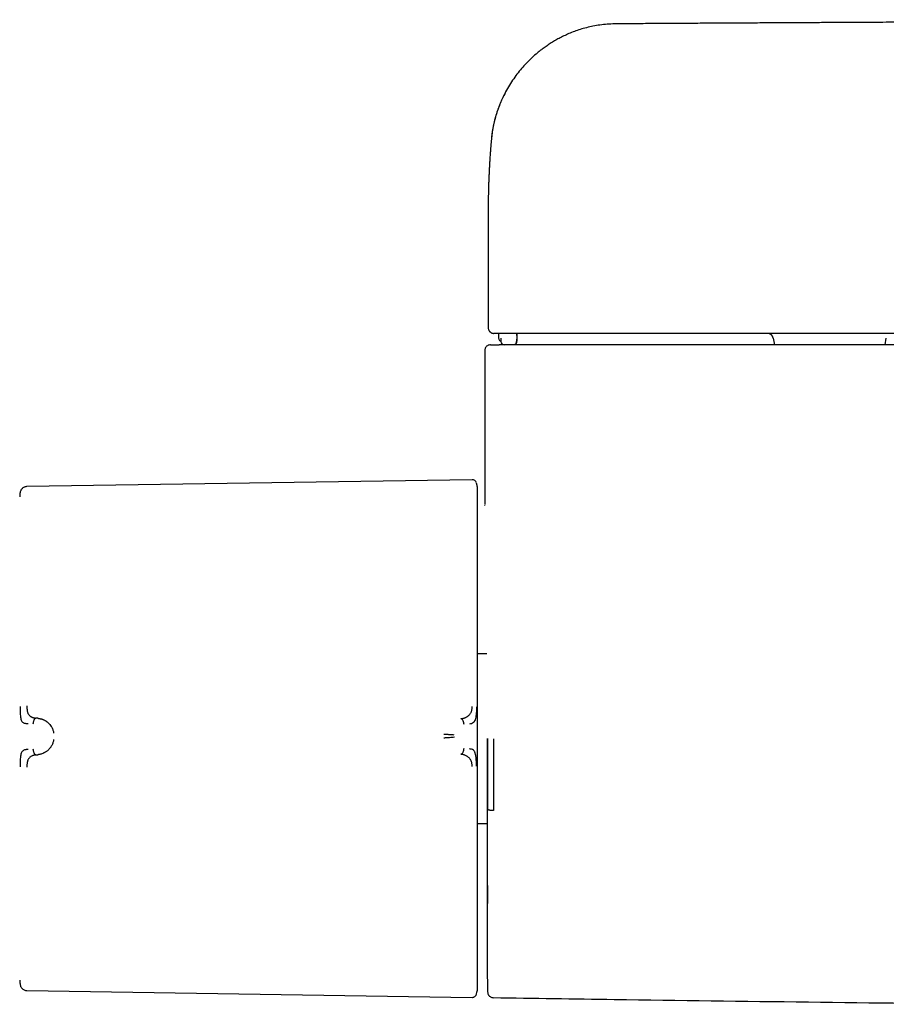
# Model space of a CAD drawing. Header units: millimetres. Extents: x 8 to 1762, y 12 to 2705.
# Tile 6 of 115: x 724 to 800, y 1303 to 1390. Entities that reach past the tile are written whole.
import ezdxf

# ---------------------------------------------------------------- set-up
doc = ezdxf.new("R2010")
doc.units = ezdxf.units.MM

msp = doc.modelspace()

# ---------------------------------------------------------------- linework, layer by layer
at = {"color": 7, "linetype": 'Continuous', "lineweight": 30}
for p, q in [((765.518, 1372.936), (765.518, 1362.496)), ((765.523, 1372.98), (765.523, 1372.936)), ((766.418, 1361.996), (766.432, 1361.586)), ((768.039, 1361.81), (768.027, 1361.479)), ((768.039, 1361.809), (768.046, 1362.008)), ((766.626, 1361.586), (766.626, 1361.58)), ((766.626, 1361.58), (766.636, 1361.286)), ((768.02, 1361.281), (768.027, 1361.479)), ((790.555, 1361.583), (790.659, 1360.996)), ((800.377, 1361), (800.48, 1361.583)), ((765.218, 1360.496), (765.218, 1346.973)), ((764.105, 1349.139), (725.006, 1348.536)), ((764.59, 1348.172), (764.578, 1348.339)), ((765.22, 1346.86), (765.22, 1346.876)), ((764.605, 1333.849), (764.59, 1333.849)), ((765.402, 1333.849), (764.601, 1333.849)), ((725.953, 1328.183), (725.801, 1328.195)), ((725.801, 1324.964), (725.953, 1324.978)), ((764.59, 1318.948), (764.605, 1318.949)), ((764.601, 1318.949), (765.438, 1318.949)), ((725.006, 1304.261), (764.105, 1303.658))]:
    msp.add_line(p, q, dxfattribs=at)
at = {"color": 7, "linetype": 'Continuous', "lineweight": 30, "flags": 128}
for points in [[(765.43, 1326.399), (765.43, 1326.354), (765.43, 1326.266), (765.43, 1326.133), (765.43, 1325.957), (765.43, 1325.75), (765.43, 1325.504), (765.43, 1325.22), (765.43, 1324.897), (765.43, 1324.58), (765.43, 1324.234), (765.43, 1324.09), (765.43, 1323.942), (765.43, 1323.789), (765.43, 1323.694), (765.43, 1323.024), (765.43, 1322.365), (765.43, 1321.709), (765.43, 1321.063), (765.43, 1320.416), (765.43, 1319.457), (765.43, 1318.984), (765.43, 1318.749), (765.43, 1318.69), (765.43, 1318.676), (765.43, 1318.669), (765.43, 1318.668), (765.43, 1318.668), (765.43, 1318.668), (765.43, 1318.668), (765.43, 1318.668), (765.43, 1318.625), (765.43, 1318.53), (765.43, 1318.402), (765.43, 1318.24), (765.43, 1318.045), (765.43, 1317.821), (765.43, 1317.566), (765.43, 1317.281), (765.43, 1316.966), (765.43, 1316.623), (765.43, 1316.383), (765.43, 1316.214), (765.43, 1316.09), (765.43, 1315.964), (765.43, 1315.838), (765.43, 1315.71), (765.43, 1315.248), (765.43, 1314.774), (765.43, 1314.292), (765.43, 1313.998), (765.43, 1313.702), (765.43, 1313.404), (765.43, 1313.103), (765.43, 1312.759), (765.43, 1312.45), (765.43, 1312.181), (765.43, 1311.952), (765.43, 1311.76), (765.43, 1311.591), (765.43, 1311.378), (765.43, 1311.153), (765.43, 1310.916), (765.43, 1310.67), (765.43, 1310.415), (765.43, 1310.178), (765.43, 1309.59), (765.43, 1309.041), (765.429, 1308.733), (765.429, 1308.44), (765.429, 1308.195), (765.429, 1307.95), (765.429, 1307.704), (765.429, 1307.459), (765.429, 1307.362), (765.429, 1307.266), (765.429, 1307.171), (765.429, 1307.077), (765.429, 1306.989), (765.429, 1306.932), (765.429, 1306.839), (765.429, 1306.744), (765.429, 1306.646), (765.429, 1306.513), (765.43, 1306.381), (765.43, 1306.254), (765.43, 1306.134), (765.43, 1306.048), (765.43, 1305.977), (765.43, 1305.922), (765.43, 1305.881), (765.43, 1305.851), (765.43, 1305.828), (765.43, 1305.815), (765.43, 1305.813), (765.43, 1305.811), (765.43, 1305.81), (765.43, 1305.809), (765.43, 1305.808), (765.43, 1305.808), (765.43, 1305.809)], [(765.467, 1326.399), (765.466, 1325.851), (765.466, 1325.265), (765.466, 1324.64), (765.466, 1323.976), (765.466, 1323.275), (765.466, 1323.031), (765.466, 1322.787), (765.466, 1322.544), (765.466, 1322.301), (765.466, 1322.059), (765.466, 1321.817), (765.466, 1321.562), (765.466, 1321.29), (765.466, 1321.039), (765.466, 1320.78), (765.466, 1320.52), (765.466, 1320.235), (765.466, 1320.217), (765.466, 1320.213), (765.466, 1320.212), (765.466, 1320.211), (765.466, 1320.211), (765.466, 1320.211), (765.466, 1320.211), (765.466, 1320.211), (765.466, 1320.211), (765.466, 1320.211)]]:
    msp.add_lwpolyline(points, dxfattribs=at)
at = {"color": 7, "linetype": 'Continuous', "lineweight": 30}
for centre, radius, start, end in [((790.063, 1361.496), 0.5, 10, 90), ((766.936, 1361.296), 0.3, 181.9942, 269.99471), ((767.745, 1361.296), 0.3, 288.43424, 358.0056), ((767.72, 1361.296), 0.3, 328.36538, 358.00033), ((764.111, 1348.743), 0.396, 16.61631, 90.88288), ((1765.218, 1326.399), 1000, 181.179813, 181.275689), ((762.201, 1304.625), 2.389, 343.38851, 359.99999)]:
    msp.add_arc(centre, radius, start, end, dxfattribs=at)
for points, knots in [([(882.418, 1389.56), (880.671, 1389.56), (872.226, 1389.557), (857.081, 1389.531), (843.065, 1389.496), (835.128, 1389.471), (833.271, 1389.466), (831.414, 1389.459), (829.557, 1389.453), (827.701, 1389.446), (825.845, 1389.44), (824.002, 1389.433), (822.154, 1389.426), (820.315, 1389.419), (818.487, 1389.411), (816.699, 1389.404), (814.951, 1389.397), (813.243, 1389.389), (811.946, 1389.384), (811.039, 1389.379), (810.497, 1389.377), (809.928, 1389.374), (809.327, 1389.372), (808.695, 1389.369), (807.99, 1389.366), (807.208, 1389.362), (806.343, 1389.358), (805.436, 1389.354), (804.479, 1389.349), (803.471, 1389.344), (802.411, 1389.339), (801.307, 1389.333), (800.158, 1389.328), (798.964, 1389.322), (797.725, 1389.315), (796.441, 1389.309), (795.112, 1389.302), (793.738, 1389.294), (792.319, 1389.287), (790.855, 1389.279), (789.347, 1389.27), (787.793, 1389.262), (786.241, 1389.253), (784.692, 1389.244), (783.15, 1389.235), (781.569, 1389.225), (779.951, 1389.216), (778.301, 1389.205), (777.19, 1389.195), (776.632, 1389.19)], [0, 0, 0, 0, 0.049527, 0.239495, 0.429463, 0.447016, 0.464569, 0.482122, 0.499675, 0.517228, 0.534781, 0.552294, 0.569508, 0.587171, 0.604453, 0.621356, 0.637879, 0.654022, 0.669785, 0.674665, 0.679755, 0.685139, 0.690817, 0.696788, 0.703054, 0.710815, 0.718984, 0.727561, 0.736546, 0.746135, 0.756149, 0.766588, 0.777451, 0.78874, 0.800453, 0.812591, 0.825154, 0.838141, 0.851554, 0.865391, 0.879653, 0.89434, 0.909452, 0.923677, 0.938259, 0.953199, 0.968497, 0.984164, 1, 1, 1, 1]), ([(776.632, 1389.19), (776.409, 1389.184), (775.974, 1389.171), (775.336, 1389.1), (774.728, 1388.998), (774.152, 1388.865), (773.607, 1388.709), (773.094, 1388.532), (772.614, 1388.34), (772.165, 1388.136), (771.747, 1387.925), (771.347, 1387.7), (770.965, 1387.466), (770.605, 1387.225), (770.279, 1386.989), (769.987, 1386.762), (769.638, 1386.473), (769.226, 1386.102), (768.769, 1385.638), (768.34, 1385.15), (767.941, 1384.642), (767.562, 1384.098), (767.207, 1383.518), (766.91, 1382.961), (766.664, 1382.433), (766.462, 1381.94), (766.278, 1381.421), (766.115, 1380.877), (765.978, 1380.308), (765.871, 1379.74), (765.83, 1379.361), (765.81, 1379.18)], [0, 0, 0, 0, 0.041428, 0.081257, 0.119522, 0.156246, 0.191445, 0.225127, 0.257295, 0.287935, 0.317016, 0.344531, 0.373478, 0.400441, 0.425415, 0.448392, 0.469392, 0.509904, 0.551682, 0.590768, 0.630898, 0.672067, 0.714271, 0.757578, 0.789644, 0.822788, 0.857005, 0.892305, 0.928697, 0.966153, 1, 1, 1, 1]), ([(767.2, 1383.491), (767.193, 1383.478), (767.137, 1383.384), (767.061, 1383.243), (766.971, 1383.073), (766.907, 1382.947), (766.847, 1382.826), (766.793, 1382.712), (766.743, 1382.605), (766.697, 1382.504), (766.651, 1382.4), (766.598, 1382.277), (766.533, 1382.12), (766.458, 1381.927), (766.374, 1381.701), (766.285, 1381.441), (766.215, 1381.22), (766.168, 1381.059), (766.144, 1380.972), (766.122, 1380.893), (766.102, 1380.815), (766.082, 1380.739), (766.059, 1380.645), (766.032, 1380.535), (766.003, 1380.409), (765.977, 1380.287), (765.954, 1380.169), (765.932, 1380.057), (765.911, 1379.94), (765.89, 1379.815), (765.869, 1379.677), (765.848, 1379.529), (765.828, 1379.371), (765.812, 1379.227), (765.804, 1379.135), (765.801, 1379.1)], [0, 0, 0, 0, 0.00924, 0.070874, 0.103124, 0.133689, 0.162569, 0.189764, 0.215272, 0.239092, 0.261225, 0.288874, 0.32554, 0.371224, 0.422443, 0.481652, 0.548859, 0.571884, 0.589812, 0.607416, 0.624697, 0.641655, 0.65829, 0.687192, 0.715063, 0.741896, 0.767673, 0.792408, 0.816113, 0.844139, 0.874227, 0.906414, 0.940749, 0.977292, 1, 1, 1, 1]), ([(765.801, 1379.1), (765.799, 1379.07), (765.792, 1378.996), (765.782, 1378.882), (765.771, 1378.758), (765.761, 1378.64), (765.752, 1378.525), (765.742, 1378.41), (765.733, 1378.292), (765.722, 1378.151), (765.709, 1377.986), (765.696, 1377.801), (765.683, 1377.612), (765.669, 1377.42), (765.657, 1377.228), (765.645, 1377.041), (765.635, 1376.863), (765.625, 1376.693), (765.615, 1376.524), (765.606, 1376.353), (765.598, 1376.176), (765.589, 1375.993), (765.58, 1375.802), (765.572, 1375.607), (765.565, 1375.418), (765.558, 1375.239), (765.553, 1375.068), (765.547, 1374.902), (765.543, 1374.738), (765.539, 1374.584), (765.535, 1374.44), (765.532, 1374.306), (765.53, 1374.171), (765.527, 1374.03), (765.525, 1373.882), (765.523, 1373.743), (765.522, 1373.616), (765.521, 1373.503), (765.52, 1373.391), (765.519, 1373.279), (765.519, 1373.172), (765.518, 1373.068), (765.518, 1372.997), (765.518, 1372.964)], [0, 0, 0, 0, 0.014073, 0.034453, 0.053463, 0.071843, 0.089816, 0.107574, 0.125908, 0.145344, 0.174286, 0.203769, 0.233369, 0.263815, 0.29531, 0.325232, 0.353569, 0.380933, 0.40753, 0.435385, 0.463738, 0.493591, 0.524704, 0.557007, 0.588996, 0.617506, 0.644604, 0.671731, 0.699185, 0.726864, 0.749959, 0.773075, 0.796273, 0.820702, 0.846798, 0.874562, 0.8942, 0.914594, 0.934709, 0.953303, 0.97038, 0.985944, 1, 1, 1, 1]), ([(765.518, 1362.496), (765.521, 1362.457), (765.526, 1362.385), (765.56, 1362.291), (765.594, 1362.229), (765.621, 1362.192), (765.642, 1362.167), (765.672, 1362.135), (765.716, 1362.096), (765.778, 1362.056), (765.852, 1362.022), (765.937, 1362), (765.993, 1361.998), (766.024, 1361.996)], [0, 0, 0, 0, 0.120653, 0.223633, 0.303955, 0.334767, 0.36325, 0.400668, 0.478387, 0.584053, 0.701568, 0.840573, 1, 1, 1, 1]), ([(766.253, 1361.996), (766.253, 1361.996), (766.252, 1361.996), (766.25, 1361.996), (766.246, 1361.996), (766.242, 1361.996), (766.238, 1361.996), (766.233, 1361.996), (766.23, 1361.996), (766.228, 1361.996), (766.227, 1361.996), (766.226, 1361.996), (766.224, 1361.996), (766.223, 1361.996), (766.222, 1361.996), (766.22, 1361.996), (766.217, 1361.996), (766.214, 1361.996), (766.208, 1361.996), (766.202, 1361.996), (766.194, 1361.996), (766.188, 1361.996), (766.182, 1361.996), (766.177, 1361.996), (766.152, 1361.996), (766.1, 1361.996), (766.046, 1361.996), (766.018, 1361.996), (766.021, 1361.996), (766.022, 1361.996)], [0, 0, 0, 0, 0.007098, 0.015378, 0.024839, 0.034649, 0.043776, 0.052903, 0.06203, 0.064029, 0.065774, 0.067837, 0.070218, 0.072918, 0.075936, 0.079273, 0.086217, 0.094231, 0.103316, 0.125041, 0.139826, 0.154331, 0.168837, 0.183346, 0.197858, 0.353332, 0.630969, 0.878854, 1, 1, 1, 1]), ([(766.747, 1361.996), (766.715, 1361.996), (766.652, 1361.996), (766.561, 1361.996), (766.476, 1361.996), (766.411, 1361.996), (766.361, 1361.996), (766.326, 1361.996), (766.293, 1361.996), (766.266, 1361.996), (766.258, 1361.996), (766.253, 1361.996)], [0, 0, 0, 0, 0.124313, 0.250379, 0.373554, 0.499975, 0.581965, 0.664762, 0.749742, 0.866522, 1, 1, 1, 1]), ([(882.418, 1361.996), (881.604, 1361.996), (874.5, 1361.996), (861.105, 1361.996), (842.234, 1361.996), (823.362, 1361.996), (804.49, 1361.996), (785.618, 1361.996), (773.037, 1361.996), (766.747, 1361.996)], [0, 0, 0, 0, 0.021098, 0.184242, 0.347388, 0.510536, 0.673686, 0.836841, 1, 1, 1, 1]), ([(768.045, 1361.281), (768.049, 1361.402), (768.058, 1361.645), (768.066, 1361.888), (768.071, 1362.009)], [0, 0, 0, 0, 0.4999094, 1, 1, 1, 1]), ([(765.718, 1360.996), (765.671, 1360.993), (765.574, 1360.985), (765.438, 1360.919), (765.331, 1360.823), (765.261, 1360.71), (765.224, 1360.6), (765.22, 1360.525), (765.218, 1360.489)], [0, 0, 0, 0, 0.176854, 0.367295, 0.563683, 0.716408, 0.862915, 1, 1, 1, 1]), ([(765.723, 1360.996), (765.722, 1360.996), (765.718, 1360.996), (765.757, 1360.996), (765.833, 1360.996), (765.92, 1360.996), (765.964, 1360.996)], [0, 0, 0, 0, 0.1299876, 0.4199698, 0.7099699, 1, 1, 1, 1]), ([(765.964, 1360.996), (765.966, 1360.996), (765.971, 1360.996), (766.001, 1360.996), (766.049, 1360.996), (766.116, 1360.996), (766.197, 1360.996), (766.287, 1360.996), (766.382, 1360.996), (766.447, 1360.996), (766.479, 1360.996)], [0, 0, 0, 0, 0.120081, 0.240494, 0.369919, 0.499995, 0.62942, 0.759495, 0.879582, 1, 1, 1, 1]), ([(766.432, 1361.586), (766.437, 1361.549), (766.447, 1361.474), (766.518, 1361.377), (766.59, 1361.322), (766.632, 1361.315), (766.635, 1361.314)], [0, 0, 0, 0, 0.313619, 0.640148, 0.966597, 1, 1, 1, 1]), ([(882.418, 1360.996), (881.594, 1360.996), (874.466, 1360.996), (861.034, 1360.996), (842.123, 1360.996), (823.212, 1360.996), (804.301, 1360.996), (785.39, 1360.996), (772.782, 1360.996), (766.479, 1360.996)], [0, 0, 0, 0, 0.021327, 0.184432, 0.34754, 0.510649, 0.673762, 0.836879, 1, 1, 1, 1]), ([(767.817, 1361.012), (767.845, 1361.025), (767.902, 1361.05), (767.965, 1361.118), (768.005, 1361.198), (768.009, 1361.256), (768.01, 1361.284)], [0, 0, 0, 0, 0.2516838, 0.5098072, 0.7626195, 1, 1, 1, 1]), ([(764.584, 1348.339), (764.584, 1348.35), (764.582, 1348.377), (764.578, 1348.419), (764.573, 1348.462), (764.568, 1348.499), (764.562, 1348.535), (764.557, 1348.567), (764.552, 1348.594), (764.548, 1348.612), (764.544, 1348.634), (764.537, 1348.668), (764.525, 1348.723), (764.509, 1348.786), (764.496, 1348.83), (764.491, 1348.847)], [0, 0, 0, 0, 0.148134, 0.349627, 0.474474, 0.576953, 0.657604, 0.717838, 0.741415, 0.761728, 0.780354, 0.807161, 0.864139, 0.945509, 1, 1, 1, 1]), ([(724.418, 1348.034), (724.411, 1348.005), (724.382, 1347.875), (724.377, 1347.741), (724.373, 1347.637)], [0, 0, 0, 0, 0.219601, 1, 1, 1, 1]), ([(725.006, 1348.536), (724.973, 1348.534), (724.904, 1348.53), (724.804, 1348.501), (724.706, 1348.456), (724.617, 1348.393), (724.541, 1348.315), (724.482, 1348.226), (724.437, 1348.131), (724.421, 1348.065), (724.414, 1348.033)], [0, 0, 0, 0, 0.118974, 0.24329, 0.370908, 0.500425, 0.629749, 0.757022, 0.881088, 1, 1, 1, 1]), ([(764.59, 1327.373), (764.59, 1327.662), (764.59, 1328.239), (764.59, 1329.107), (764.59, 1329.981), (764.59, 1330.862), (764.59, 1331.682), (764.59, 1332.438), (764.59, 1333.132), (764.59, 1333.825), (764.59, 1334.514), (764.59, 1335.261), (764.59, 1336.063), (764.59, 1336.914), (764.59, 1337.749), (764.59, 1338.567), (764.59, 1339.359), (764.59, 1340.123), (764.59, 1340.858), (764.59, 1341.566), (764.59, 1342.248), (764.59, 1342.902), (764.59, 1343.525), (764.59, 1344.113), (764.59, 1344.662), (764.59, 1345.137), (764.59, 1345.545), (764.59, 1345.893), (764.59, 1346.216), (764.59, 1346.515), (764.59, 1346.811), (764.59, 1347.1), (764.59, 1347.368), (764.59, 1347.598), (764.59, 1347.787), (764.59, 1347.937), (764.59, 1348.049), (764.59, 1348.125), (764.59, 1348.169), (764.59, 1348.171), (764.59, 1348.172)], [0, 0, 0, 0, 0.025952, 0.051905, 0.078484, 0.105246, 0.132415, 0.154017, 0.175632, 0.197665, 0.219769, 0.241891, 0.270552, 0.29922, 0.328199, 0.35726, 0.386479, 0.415276, 0.444127, 0.473038, 0.50197, 0.53138, 0.560795, 0.590076, 0.619305, 0.648378, 0.671087, 0.693811, 0.71623, 0.738581, 0.760951, 0.788826, 0.816706, 0.844065, 0.871258, 0.898052, 0.924, 0.949742, 0.974865, 1, 1, 1, 1]), ([(724.415, 1329.204), (724.415, 1329.105), (724.415, 1328.914), (724.421, 1328.642), (724.433, 1328.392), (724.457, 1328.181), (724.497, 1328.018), (724.554, 1327.904), (724.625, 1327.838), (724.717, 1327.78), (724.832, 1327.743), (724.966, 1327.724), (725.055, 1327.716), (725.096, 1327.712), (725.109, 1327.711), (725.114, 1327.71), (725.115, 1327.71)], [0, 0, 0, 0, 0.117772, 0.228252, 0.33124, 0.427014, 0.515099, 0.595624, 0.669421, 0.735797, 0.846044, 0.926768, 0.978141, 0.992758, 0.997301, 1, 1, 1, 1]), ([(725.006, 1329.268), (725.006, 1329.224), (725.007, 1329.138), (725.012, 1329.036), (725.018, 1328.96), (725.024, 1328.908), (725.031, 1328.859), (725.042, 1328.791), (725.062, 1328.707), (725.096, 1328.613), (725.137, 1328.533), (725.181, 1328.476), (725.221, 1328.434), (725.255, 1328.403), (725.292, 1328.374), (725.332, 1328.346), (725.375, 1328.32), (725.42, 1328.296), (725.469, 1328.274), (725.527, 1328.252), (725.599, 1328.23), (725.692, 1328.207), (725.762, 1328.199), (725.801, 1328.195)], [0, 0, 0, 0, 0.069027, 0.13423, 0.165134, 0.194791, 0.223144, 0.250153, 0.316407, 0.379899, 0.440871, 0.499484, 0.531333, 0.564418, 0.598765, 0.634389, 0.671301, 0.709501, 0.748987, 0.789417, 0.845004, 0.915394, 1, 1, 1, 1]), ([(763.126, 1328.149), (763.126, 1328.149), (763.129, 1328.149), (763.137, 1328.149), (763.155, 1328.151), (763.182, 1328.154), (763.215, 1328.159), (763.25, 1328.165), (763.286, 1328.173), (763.327, 1328.183), (763.372, 1328.195), (763.422, 1328.211), (763.483, 1328.234), (763.551, 1328.263), (763.621, 1328.299), (763.686, 1328.338), (763.744, 1328.379), (763.809, 1328.43), (763.876, 1328.496), (763.943, 1328.579), (763.997, 1328.666), (764.039, 1328.758), (764.07, 1328.857), (764.091, 1328.966), (764.103, 1329.087), (764.104, 1329.173), (764.105, 1329.218)], [0, 0, 0, 0, 0.000491, 0.00471, 0.016802, 0.036352, 0.063454, 0.085778, 0.111551, 0.140816, 0.173613, 0.20998, 0.249951, 0.306472, 0.35978, 0.409814, 0.456539, 0.499944, 0.569692, 0.634786, 0.695347, 0.751725, 0.809512, 0.868825, 0.931233, 1, 1, 1, 1]), ([(764.491, 1329.183), (764.49, 1329.092), (764.488, 1328.91), (764.473, 1328.644), (764.446, 1328.39), (764.397, 1328.154), (764.336, 1327.982), (764.279, 1327.865), (764.198, 1327.772), (764.062, 1327.698), (763.935, 1327.678), (763.87, 1327.668)], [0, 0, 0, 0, 0.12498, 0.249974, 0.375129, 0.4995, 0.626711, 0.691987, 0.75435, 0.875912, 1, 1, 1, 1]), ([(725.801, 1328.195), (725.783, 1328.191), (725.747, 1328.183), (725.698, 1328.143), (725.656, 1328.088), (725.619, 1328.019), (725.588, 1327.94), (725.555, 1327.827), (725.544, 1327.737), (725.537, 1327.677)], [0, 0, 0, 0, 0.111258, 0.223482, 0.341655, 0.467044, 0.598478, 0.733402, 1, 1, 1, 1]), ([(725.953, 1328.183), (725.953, 1328.183), (725.954, 1328.183), (725.956, 1328.182), (725.966, 1328.182), (725.987, 1328.18), (726.023, 1328.176), (726.062, 1328.17), (726.102, 1328.164), (726.14, 1328.157), (726.183, 1328.147), (726.23, 1328.136), (726.281, 1328.121), (726.337, 1328.103), (726.4, 1328.079), (726.468, 1328.051), (726.537, 1328.018), (726.601, 1327.983), (726.66, 1327.948), (726.714, 1327.912), (726.763, 1327.877), (726.846, 1327.812), (726.956, 1327.71), (727.081, 1327.559), (727.176, 1327.409), (727.245, 1327.267), (727.295, 1327.139), (727.333, 1327.01), (727.349, 1326.922), (727.356, 1326.879)], [0, 0, 0, 0, 0.000168, 0.001366, 0.004586, 0.016604, 0.036112, 0.063203, 0.082135, 0.10361, 0.127659, 0.154313, 0.183607, 0.215574, 0.250247, 0.293158, 0.333716, 0.371865, 0.407555, 0.440747, 0.471407, 0.499509, 0.598574, 0.6905, 0.775233, 0.835887, 0.893464, 0.948098, 1, 1, 1, 1]), ([(763.395, 1327.627), (763.388, 1327.687), (763.377, 1327.778), (763.343, 1327.892), (763.312, 1327.971), (763.274, 1328.041), (763.23, 1328.096), (763.18, 1328.137), (763.144, 1328.145), (763.126, 1328.149)], [0, 0, 0, 0, 0.265969, 0.400576, 0.531824, 0.657229, 0.775647, 0.8883, 1, 1, 1, 1]), ([(764.59, 1325.764), (764.59, 1326.093), (764.59, 1326.629), (764.59, 1327.166), (764.59, 1327.373)], [0, 0, 0, 0, 0.612782, 1, 1, 1, 1]), ([(727.356, 1326.304), (727.349, 1326.261), (727.333, 1326.174), (727.295, 1326.045), (727.245, 1325.916), (727.192, 1325.808), (727.141, 1325.719), (727.096, 1325.649), (727.047, 1325.58), (726.993, 1325.514), (726.936, 1325.451), (726.874, 1325.39), (726.802, 1325.326), (726.713, 1325.259), (726.635, 1325.209), (726.579, 1325.176), (726.551, 1325.161), (726.522, 1325.145), (726.492, 1325.13), (726.46, 1325.115), (726.428, 1325.101), (726.362, 1325.073), (726.27, 1325.04), (726.16, 1325.011), (726.079, 1324.995), (726.022, 1324.986), (725.987, 1324.982), (725.966, 1324.98), (725.957, 1324.979), (725.954, 1324.978), (725.953, 1324.978), (725.953, 1324.978), (725.953, 1324.978)], [0, 0, 0, 0, 0.051373, 0.105665, 0.163102, 0.223828, 0.260047, 0.297372, 0.335805, 0.375343, 0.415981, 0.457712, 0.500527, 0.55796, 0.625151, 0.641553, 0.65843, 0.675777, 0.69359, 0.711864, 0.730595, 0.749776, 0.826538, 0.888784, 0.93693, 0.964012, 0.983495, 0.995471, 0.998664, 0.999564, 0.99984, 1, 1, 1, 1]), ([(762.542, 1326.704), (762.474, 1326.711), (762.341, 1326.724), (762.148, 1326.737), (761.989, 1326.745), (761.868, 1326.749), (761.744, 1326.752), (761.661, 1326.753), (761.619, 1326.753)], [0, 0, 0, 0, 0.265092, 0.51727, 0.63961, 0.760215, 0.879977, 1, 1, 1, 1]), ([(762.546, 1326.509), (762.477, 1326.501), (762.344, 1326.484), (762.15, 1326.476), (761.99, 1326.468), (761.868, 1326.461), (761.744, 1326.452), (761.661, 1326.443), (761.62, 1326.438)], [0, 0, 0, 0, 0.265292, 0.517949, 0.64034, 0.760779, 0.880223, 1, 1, 1, 1]), ([(765.438, 1326.399), (765.438, 1326.168), (765.438, 1325.717), (765.438, 1325.055), (765.438, 1324.422), (765.438, 1323.82), (765.438, 1323.248), (765.438, 1322.677), (765.438, 1322.111), (765.438, 1321.555), (765.438, 1321.04), (765.438, 1320.565), (765.438, 1320.128), (765.438, 1319.731), (765.438, 1319.367), (765.438, 1319.022), (765.438, 1318.569), (765.438, 1318.003), (765.438, 1317.362), (765.438, 1316.753), (765.438, 1316.177), (765.438, 1315.614), (765.438, 1315.083), (765.439, 1314.598), (765.439, 1314.19), (765.44, 1313.85), (765.441, 1313.571), (765.443, 1313.31), (765.444, 1313.043), (765.444, 1312.749), (765.444, 1312.443), (765.443, 1312.127), (765.441, 1311.806), (765.439, 1311.467), (765.437, 1311.121), (765.435, 1310.746), (765.434, 1310.355), (765.433, 1309.955), (765.432, 1309.54), (765.432, 1309.117), (765.432, 1308.696), (765.432, 1308.311), (765.432, 1307.978), (765.432, 1307.69), (765.432, 1307.441), (765.432, 1307.254), (765.432, 1307.116), (765.432, 1307.017), (765.432, 1306.915), (765.432, 1306.811), (765.432, 1306.695), (765.432, 1306.569), (765.432, 1306.437), (765.433, 1306.311), (765.433, 1306.194), (765.434, 1306.091), (765.434, 1306.005), (765.435, 1305.941), (765.436, 1305.901), (765.436, 1305.899), (765.437, 1305.898)], [0, 0, 0, 0, 0.021572, 0.042256, 0.062053, 0.080961, 0.098982, 0.116114, 0.135164, 0.15298, 0.16956, 0.184903, 0.199256, 0.212327, 0.224117, 0.235406, 0.246837, 0.269676, 0.29299, 0.313163, 0.333715, 0.354604, 0.374505, 0.3929, 0.409779, 0.42196, 0.433178, 0.443435, 0.454141, 0.466325, 0.479981, 0.492816, 0.506706, 0.521686, 0.537609, 0.553482, 0.573935, 0.594002, 0.613676, 0.639395, 0.664392, 0.688793, 0.712627, 0.732401, 0.751759, 0.770724, 0.77954, 0.788559, 0.798353, 0.80894, 0.82032, 0.83595, 0.852864, 0.871059, 0.890532, 0.911276, 0.932879, 0.955692, 0.979702, 1, 1, 1, 1]), ([(765.977, 1326.376), (765.977, 1326.142), (765.977, 1325.687), (765.978, 1325.023), (765.978, 1324.393), (765.978, 1323.792), (765.978, 1323.212), (765.977, 1322.544), (765.977, 1321.781), (765.977, 1320.921), (765.977, 1320.355), (765.976, 1320.07)], [0, 0, 0, 0, 0.109932, 0.213734, 0.312257, 0.406498, 0.497527, 0.586403, 0.724001, 0.861491, 1, 1, 1, 1]), ([(725.115, 1325.445), (725.111, 1325.445), (725.091, 1325.443), (725.047, 1325.438), (724.977, 1325.43), (724.889, 1325.418), (724.793, 1325.395), (724.703, 1325.359), (724.624, 1325.306), (724.553, 1325.237), (724.496, 1325.121), (724.456, 1324.955), (724.433, 1324.742), (724.421, 1324.492), (724.415, 1324.219), (724.415, 1324.028), (724.415, 1323.93)], [0, 0, 0, 0, 0.007539, 0.032602, 0.07418, 0.124929, 0.188679, 0.265565, 0.331914, 0.405634, 0.486045, 0.573984, 0.669568, 0.772326, 0.882537, 1, 1, 1, 1]), ([(725.537, 1325.485), (725.544, 1325.425), (725.555, 1325.335), (725.588, 1325.222), (725.619, 1325.143), (725.656, 1325.073), (725.698, 1325.017), (725.747, 1324.976), (725.783, 1324.968), (725.801, 1324.964)], [0, 0, 0, 0, 0.266598, 0.401522, 0.532956, 0.658345, 0.776518, 0.888742, 1, 1, 1, 1]), ([(763.126, 1325.019), (763.144, 1325.023), (763.18, 1325.031), (763.23, 1325.073), (763.274, 1325.129), (763.312, 1325.199), (763.344, 1325.279), (763.378, 1325.393), (763.389, 1325.484), (763.396, 1325.544)], [0, 0, 0, 0, 0.1117, 0.224353, 0.342772, 0.468177, 0.599425, 0.734033, 1, 1, 1, 1]), ([(764.491, 1323.963), (764.49, 1324.056), (764.489, 1324.242), (764.479, 1324.452), (764.47, 1324.584), (764.464, 1324.649), (764.457, 1324.721), (764.444, 1324.821), (764.426, 1324.918), (764.406, 1325.006), (764.386, 1325.076), (764.366, 1325.136), (764.347, 1325.185), (764.322, 1325.242), (764.285, 1325.312), (764.2, 1325.4), (764.062, 1325.468), (763.935, 1325.487), (763.87, 1325.496)], [0, 0, 0, 0, 0.125554, 0.251039, 0.290001, 0.310057, 0.344618, 0.393554, 0.456767, 0.493798, 0.534579, 0.576341, 0.60187, 0.627562, 0.693703, 0.759502, 0.875658, 1, 1, 1, 1]), ([(764.59, 1304.625), (764.59, 1304.63), (764.59, 1304.641), (764.59, 1304.7), (764.59, 1304.792), (764.59, 1304.922), (764.59, 1305.076), (764.59, 1305.249), (764.59, 1305.432), (764.59, 1305.639), (764.59, 1305.872), (764.59, 1306.154), (764.59, 1306.493), (764.59, 1306.899), (764.59, 1307.345), (764.59, 1307.833), (764.59, 1308.356), (764.59, 1308.914), (764.59, 1309.504), (764.59, 1310.129), (764.59, 1310.791), (764.59, 1311.488), (764.59, 1312.22), (764.59, 1312.979), (764.59, 1313.763), (764.59, 1314.513), (764.59, 1315.221), (764.59, 1315.88), (764.59, 1316.549), (764.59, 1317.226), (764.59, 1317.971), (764.59, 1318.787), (764.59, 1319.669), (764.59, 1320.557), (764.59, 1321.445), (764.59, 1322.326), (764.59, 1323.199), (764.59, 1324.059), (764.59, 1324.913), (764.59, 1325.481), (764.59, 1325.764)], [0, 0, 0, 0, 0.025584, 0.05117, 0.077404, 0.103828, 0.130677, 0.152041, 0.173419, 0.195242, 0.217142, 0.23906, 0.267512, 0.29597, 0.324782, 0.353689, 0.382787, 0.411491, 0.440267, 0.469148, 0.498049, 0.527491, 0.556939, 0.586301, 0.615625, 0.644825, 0.667655, 0.690501, 0.713078, 0.735595, 0.75813, 0.786264, 0.814404, 0.842056, 0.86955, 0.896665, 0.922944, 0.949025, 0.974507, 1, 1, 1, 1]), ([(725.801, 1324.964), (725.778, 1324.961), (725.735, 1324.956), (725.673, 1324.944), (725.619, 1324.931), (725.572, 1324.917), (725.531, 1324.903), (725.498, 1324.891), (725.44, 1324.867), (725.361, 1324.826), (725.268, 1324.76), (725.194, 1324.689), (725.137, 1324.614), (725.103, 1324.546), (725.079, 1324.486), (725.064, 1324.438), (725.05, 1324.386), (725.036, 1324.319), (725.023, 1324.233), (725.013, 1324.124), (725.007, 1324.003), (725.006, 1323.917), (725.006, 1323.873)], [0, 0, 0, 0, 0.050045, 0.095553, 0.136383, 0.17242, 0.203582, 0.229806, 0.251048, 0.341132, 0.424232, 0.500467, 0.559068, 0.620038, 0.651467, 0.683568, 0.716366, 0.749871, 0.805208, 0.865749, 0.930959, 1, 1, 1, 1]), ([(764.105, 1323.932), (764.105, 1323.978), (764.104, 1324.067), (764.092, 1324.191), (764.071, 1324.301), (764.044, 1324.388), (764.011, 1324.46), (763.974, 1324.523), (763.926, 1324.595), (763.868, 1324.668), (763.801, 1324.734), (763.73, 1324.791), (763.654, 1324.842), (763.569, 1324.89), (763.499, 1324.922), (763.449, 1324.942), (763.419, 1324.953), (763.385, 1324.964), (763.348, 1324.976), (763.307, 1324.987), (763.263, 1324.998), (763.219, 1325.006), (763.18, 1325.013), (763.153, 1325.016), (763.136, 1325.018), (763.129, 1325.019), (763.127, 1325.019), (763.126, 1325.019), (763.126, 1325.019), (763.126, 1325.019), (763.126, 1325.019), (763.126, 1325.019)], [0, 0, 0, 0, 0.069381, 0.134474, 0.194647, 0.249723, 0.286616, 0.328877, 0.376647, 0.440744, 0.499958, 0.554703, 0.614664, 0.6798, 0.750013, 0.76892, 0.790509, 0.814753, 0.841618, 0.871065, 0.903043, 0.937492, 0.964713, 0.984146, 0.995886, 0.998893, 0.999683, 0.9999, 0.999964, 0.999986, 1, 1, 1, 1]), ([(765.976, 1320.07), (765.945, 1320.071), (765.882, 1320.072), (765.788, 1320.08), (765.697, 1320.093), (765.616, 1320.111), (765.55, 1320.134), (765.502, 1320.159), (765.473, 1320.185), (765.468, 1320.203), (765.466, 1320.211)], [0, 0, 0, 0, 0.116925, 0.240508, 0.368965, 0.500005, 0.631045, 0.7595, 0.88308, 1, 1, 1, 1]), ([(765.432, 1306.657), (765.432, 1306.626), (765.432, 1306.547), (765.432, 1306.431), (765.433, 1306.305), (765.433, 1306.189), (765.434, 1306.087), (765.434, 1306.003), (765.435, 1305.94), (765.436, 1305.902), (765.437, 1305.9), (765.437, 1305.9)], [0, 0, 0, 0, 0.060267, 0.157235, 0.261637, 0.373606, 0.493265, 0.618159, 0.750163, 0.889003, 1, 1, 1, 1]), ([(765.437, 1305.897), (765.435, 1305.881), (765.43, 1305.85), (765.43, 1305.819), (765.43, 1305.804)], [0, 0, 0, 0, 0.502866, 1, 1, 1, 1]), ([(724.373, 1305.16), (724.377, 1305.056), (724.382, 1304.922), (724.412, 1304.791), (724.418, 1304.763)], [0, 0, 0, 0, 0.778978, 1, 1, 1, 1]), ([(724.413, 1304.767), (724.425, 1304.718), (724.45, 1304.618), (724.536, 1304.482), (724.646, 1304.377), (724.768, 1304.309), (724.886, 1304.269), (724.967, 1304.263), (725.006, 1304.261)], [0, 0, 0, 0, 0.178564, 0.367716, 0.561633, 0.713087, 0.860093, 1, 1, 1, 1]), ([(764.105, 1303.658), (764.136, 1303.66), (764.2, 1303.663), (764.292, 1303.697), (764.379, 1303.756), (764.452, 1303.84), (764.479, 1303.911), (764.492, 1303.946)], [0, 0, 0, 0, 0.180173, 0.369594, 0.562929, 0.787408, 1, 1, 1, 1]), ([(765.466, 1304.136), (765.469, 1304.096), (765.475, 1304.023), (765.511, 1303.929), (765.551, 1303.859), (765.594, 1303.803), (765.65, 1303.747), (765.732, 1303.689), (765.844, 1303.64), (765.931, 1303.632), (765.977, 1303.628)], [0, 0, 0, 0, 0.1490487, 0.2765151, 0.3762471, 0.4502239, 0.5453482, 0.6720757, 0.8263213, 1, 1, 1, 1]), ([(765.977, 1303.64), (769.515, 1303.586), (778.734, 1303.445), (793.634, 1303.256), (805.704, 1303.114), (812.094, 1303.057), (812.803, 1303.051)], [0, 0, 0, 0, 0.226691, 0.590634, 0.954582, 1, 1, 1, 1])]:
    msp.add_open_spline(points, degree=3, knots=knots, dxfattribs=at)

doc.saveas('drawing.dxf')
